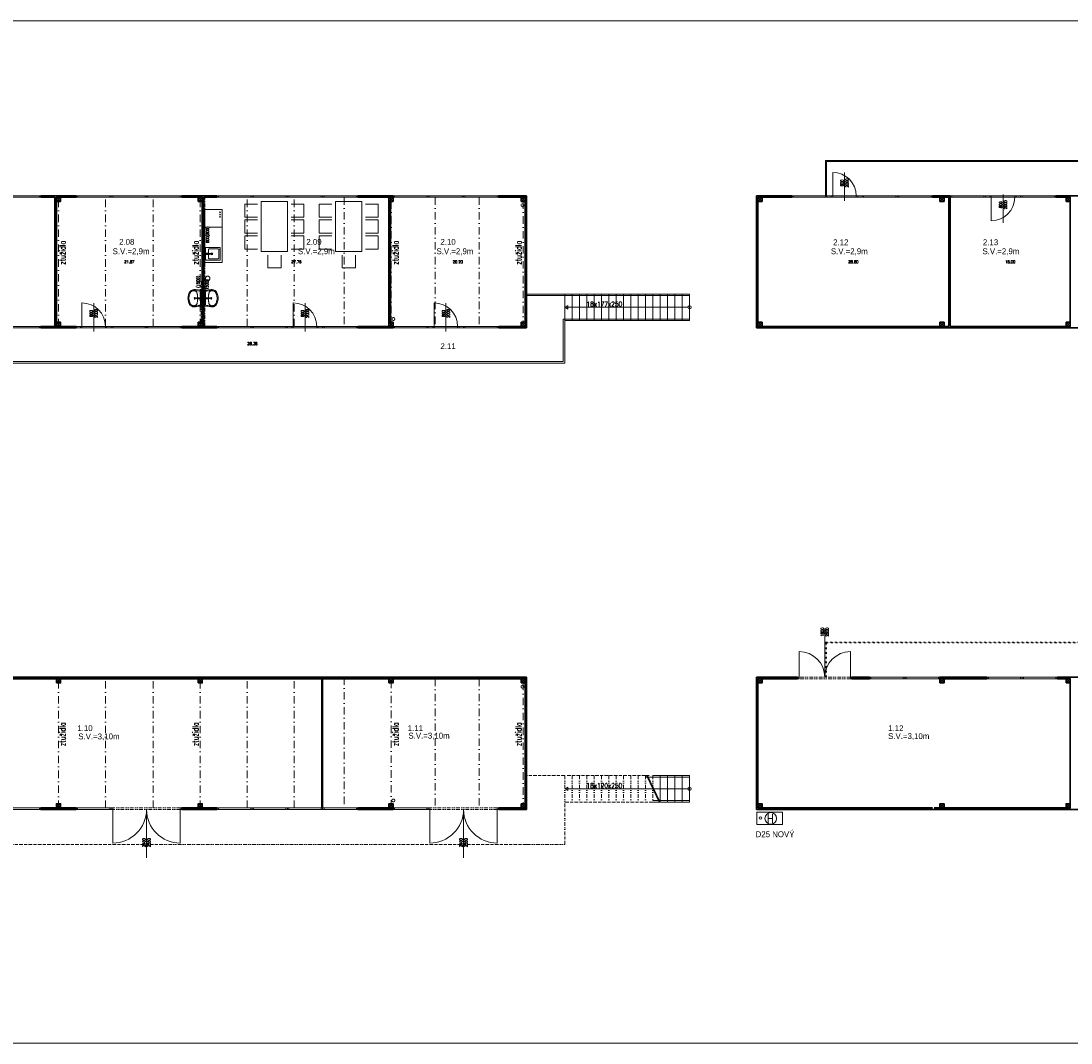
# Model space of a CAD drawing. Header units: millimetres. Extents: x -485339 to 350584, y -2181201 to -313328.
# Tile 72 of 115: x 22689 to 58460, y -1104899 to -1070068. Entities that reach past the tile are written whole.
import ezdxf
from ezdxf.enums import TextEntityAlignment as Align

# ---------------------------------------------------------------- set-up
doc = ezdxf.new("R2010")
doc.units = ezdxf.units.MM
doc.header["$LTSCALE"] = 10
for name, pattern in [('DASHDOT', [25.4, 12.7, -6.35, 0, -6.35]), ('DASHED', [19.05, 12.7, -6.35]), ('DĚLICÍ2', [15.875, 6.35, -3.175, 0, -3.175, 0, -3.175])]:
    doc.linetypes.add(name, pattern=pattern)
for name, color, linetype, lineweight in [('1VZT', 150, 'DASHED', 18), ('A_vybavení', 252, 'Continuous', 18), ('N_ker.dlažba', 10, 'DASHDOT', 35), ('N_popis', 10, 'Continuous', 18), ('N_zařiz_předměty', 10, 'Continuous', 18), ('PBŘ', 160, 'Continuous', 18), ('St__otvory_dveře', 40, 'Continuous', 18), ('St_otvory_okna', 40, 'Continuous', 18), ('St_plocha_místnosti', 250, 'Continuous', 18), ('St_popis', 250, 'Continuous', 18), ('St_popis_otvory', 40, 'Continuous', 18), ('St_sloupy_opláštění_půdorys', 25, 'Continuous', 35), ('St_zařizovací předměty', 252, 'Continuous', 18), ('St_čáry_nad', 250, 'DĚLICÍ2', 18), ('St_čáry_obrys', 5, 'Continuous', 35), ('St_čáry_osy', 250, 'DASHDOT', 18), ('St_čáry_plné', 250, 'Continuous', 18), ('ZTI_ST_kanalda', 234, 'Continuous', 18)]:
    doc.layers.add(name, color=color, linetype=linetype, lineweight=lineweight)
doc.layers.add('St_plocha_místn', color=140, linetype='Continuous', lineweight=18, plot=False)
doc.styles.add('Andy', font='txt')
doc.styles.add('ROMANS', font='romans.shx', dxfattribs={"width": 0.8})
doc.styles.get("Standard").update_dxf_attribs({"font": 'simplex.shx', "width": 0.8})

# ---------------------------------------------------------------- blocks, each defined once
blk = doc.blocks.new('G$C325A9F68')
at = {"layer": 'St_otvory_okna', "ltscale": 2}
for points in [[(0, 0), (1200, 0), (1200, 50), (0, 50)], [(0, 0), (50, 0), (50, 50), (0, 50)], [(1200, 0), (1150, 0), (1150, 50), (1200, 50)]]:
    blk.add_lwpolyline(points, close=True, dxfattribs=at)
blk = doc.blocks.new('G$C19647512')
at = {"layer": 'St__otvory_dveře', "ltscale": 2}
for points in [[(0, -50), (50, -50), (50, 0), (0, 0)], [(2350, -50), (2400, -50), (2400, 0), (2350, 0)]]:
    blk.add_lwpolyline(points, close=True, dxfattribs=at)
at = {"layer": 'St__otvory_dveře', "linetype": 'DĚLICÍ2', "ltscale": 2}
for points in [[(2350, 0), (50, 0)], [(2350, -50), (50, -50)]]:
    blk.add_lwpolyline(points, dxfattribs=at)
at = {"layer": 'St__otvory_dveře', "ltscale": 2}
for points in [[(50, -50), (50, -1200)], [(2350, -50), (2350, -1200)]]:
    blk.add_lwpolyline(points, dxfattribs=at)
for centre, start, end in [((50, -50), 270, 0), ((2350, -50), 180, 270)]:
    blk.add_arc(centre, 1150, start, end, dxfattribs=at)
blk = doc.blocks.new('G$C51AC4435')
at = {"layer": 'St__otvory_dveře', "ltscale": 2}
for points in [[(0, 0), (50, 0), (50, -150), (0, -150)], [(0, -150), (50, -150), (50, -200), (0, -200)], [(0, -1050), (50, -1050), (50, -1000), (0, -1000)], [(0, -1200), (50, -1200), (50, -1050), (0, -1050)]]:
    blk.add_lwpolyline(points, close=True, dxfattribs=at)
at = {"layer": 'St__otvory_dveře', "linetype": 'DĚLICÍ2'}
for points in [[(0, -1000), (0, -200)], [(50, -1000), (50, -200)]]:
    blk.add_lwpolyline(points, dxfattribs=at)
at = {"layer": 'St__otvory_dveře', "ltscale": 2}
blk.add_lwpolyline([(50, -1000), (850, -1000)], dxfattribs=at)
blk.add_arc((50, -1000), 800, 0, 90, dxfattribs=at)
blk = doc.blocks.new('G$C2F820337')
at = {"layer": 'St_sloupy_opláštění_půdorys', "ltscale": 2}
blk.add_lwpolyline([(-70, -70), (70, -70), (70, 70), (-70, 70)], close=True, dxfattribs=at)
for points in [[(-70, 70), (70, -70)], [(70, 70), (-70, -70)]]:
    blk.add_lwpolyline(points, dxfattribs=at)
blk = doc.blocks.new('19252405')
at = {"color": 0}
for p, q in [((-456, 47), (-460, 0)), ((-438, 129), (-456, 47)), ((-415, 192), (-438, 129)), ((-424, 21), (-425, -2)), ((-424, -21), (-425, 2)), ((-422, 43), (-424, 21)), ((-418, 63), (-422, 43)), ((-414, 83), (-418, 63)), ((-402, 216), (-415, 192)), ((-410, 102), (-414, 83)), ((-405, 119), (-410, 102)), ((-399, 136), (-405, 119)), ((-388, 235), (-402, 216)), ((-394, 151), (-399, 136)), ((-389, 164), (-394, 151)), ((-383, 177), (-389, 164)), ((-354, 264), (-388, 235)), ((-378, 188), (-383, 177)), ((-372, 197), (-378, 188)), ((-367, 205), (-372, 197)), ((-361, 212), (-367, 205)), ((-355, 219), (-361, 212)), ((-349, 224), (-355, 219)), ((-297, 289), (-354, 264)), ((-343, 229), (-349, 224)), ((-336, 234), (-343, 229)), ((-328, 239), (-336, 234)), ((-320, 243), (-328, 239)), ((-311, 247), (-320, 243)), ((-303, 250), (-311, 247)), ((-295, 253), (-303, 250)), ((-297, 251), (-303, 250)), ((-256, 298), (-297, 289)), ((-289, 252), (-297, 251)), ((-287, 256), (-295, 253)), ((-281, 252), (-289, 252)), ((-280, 258), (-287, 256)), ((-273, 253), (-281, 252)), ((-274, 259), (-280, 258)), ((-268, 261), (-274, 259)), ((-264, 253), (-273, 253)), ((-263, 262), (-268, 261)), ((-257, 253), (-264, 253)), ((-257, 262), (-263, 262)), ((-252, 263), (-257, 262)), ((-250, 253), (-257, 253)), ((-206, 298), (-256, 298)), ((-247, 264), (-252, 263)), ((-243, 253), (-250, 253)), ((-242, 264), (-247, 264)), ((-237, 253), (-243, 253)), ((-236, 264), (-242, 264)), ((-231, 252), (-237, 253)), ((-229, 264), (-236, 264)), ((-226, 251), (-231, 252)), ((-220, 264), (-229, 264)), ((-220, 249), (-226, 251)), ((-208, 263), (-220, 264)), ((-213, 247), (-220, 249)), ((-207, 245), (-213, 247)), ((-194, 262), (-208, 263)), ((-200, 242), (-207, 245)), ((0, 270), (-206, 298)), ((-193, 238), (-200, 242)), ((-176, 260), (-194, 262)), ((-186, 234), (-193, 238)), ((-180, 230), (-186, 234)), ((-174, 225), (-180, 230)), ((-150, 257), (-176, 260)), ((-168, 219), (-174, 225)), ((-163, 212), (-168, 219)), ((-167, 8), (-168, 7)), ((-168, 7), (-168, 5)), ((-168, 5), (-168, 2)), ((-168, 2), (-168, 0)), ((-166, 11), (-167, 10)), ((-167, 10), (-167, 10)), ((-167, 10), (-167, 9)), ((-167, 9), (-167, 8)), ((-165, 12), (-166, 11)), ((-166, 11), (-166, 11)), ((-166, 11), (-166, 11)), ((-164, 12), (-165, 12)), ((-165, 12), (-165, 12)), ((-165, 12), (-165, 12)), ((-163, 13), (-164, 12)), ((-164, 12), (-164, 12)), ((-158, 205), (-163, 212)), ((-162, 13), (-163, 13)), ((-163, 13), (-163, 13)), ((-161, 13), (-162, 13)), ((-160, 13), (-161, 13)), ((-159, 13), (-160, 13)), ((-157, 13), (-159, 13)), ((-154, 197), (-158, 205)), ((-156, 13), (-157, 13)), ((-153, 13), (-156, 13)), ((-150, 188), (-154, 197)), ((-151, 13), (-153, 13)), ((-148, 13), (-151, 13)), ((-114, 252), (-150, 257)), ((-147, 178), (-150, 188)), ((-145, 14), (-148, 13)), ((-144, 167), (-147, 178)), ((-142, 14), (-145, 14)), ((-141, 155), (-144, 167)), ((-138, 14), (-142, 14)), ((-140, 141), (-141, 155)), ((-138, 127), (-140, 141)), ((-137, 112), (-138, 127)), ((-135, 14), (-138, 14)), ((-136, 95), (-137, 112)), ((-135, 78), (-136, 95)), ((-134, 59), (-135, 78)), ((-131, 14), (-135, 14)), ((-134, 40), (-134, 59)), ((-134, 20), (-134, 40)), ((-134, 14), (-134, 20)), ((-127, 14), (-131, 14)), ((-124, 14), (-127, 14)), ((-125, 9), (-126, 0)), ((-123, 17), (-125, 13)), ((-125, 13), (-125, 9)), ((-122, 18), (-123, 17)), ((-120, 19), (-122, 18)), ((-114, 18), (-120, 19)), ((-67, 245), (-114, 252)), ((-100, 15), (-114, 18)), ((-102, 16), (-104, 16)), ((-99, 16), (-102, 16)), ((-90, 12), (-100, 15)), ((-97, 16), (-99, 16)), ((-95, 16), (-97, 16)), ((-93, 16), (-95, 16)), ((-91, 16), (-93, 16)), ((-90, 17), (-91, 16)), ((-88, 17), (-90, 17)), ((-85, 12), (-90, 12)), ((-86, 17), (-88, 17)), ((-85, 17), (-86, 17)), ((-83, 17), (-85, 17)), ((-81, 12), (-85, 12)), ((-82, 17), (-83, 17)), ((-81, 17), (-82, 17)), ((-79, 17), (-81, 17)), ((-76, 13), (-81, 12)), ((-78, 17), (-79, 17)), ((-77, 17), (-78, 17)), ((-76, 18), (-77, 17)), ((-75, 18), (-76, 18)), ((-71, 14), (-76, 13)), ((-74, 18), (-75, 18)), ((-72, 18), (-74, 18)), ((-71, 18), (-72, 18)), ((-70, 18), (-71, 18)), ((-64, 15), (-71, 14)), ((-69, 18), (-70, 18)), ((-68, 18), (-69, 18)), ((-66, 18), (-68, 18)), ((-34, 240), (-67, 245)), ((-64, 18), (-66, 18)), ((-62, 18), (-64, 18)), ((-55, 17), (-55, 17)), ((-50, 13), (-50, 13)), ((-46, 7), (-46, 7)), ((-30, 235), (-30, -235)), ((0, 270), (0, -270)), ((-456, -47), (-460, 0)), ((-438, -130), (-456, -47)), ((-415, -192), (-438, -130)), ((-421, -43), (-424, -21)), ((-418, -63), (-421, -43)), ((-414, -83), (-418, -63)), ((-402, -216), (-415, -192)), ((-409, -102), (-414, -83)), ((-404, -120), (-409, -102)), ((-399, -136), (-404, -120)), ((-388, -235), (-402, -216)), ((-394, -151), (-399, -136)), ((-389, -165), (-394, -151)), ((-383, -177), (-389, -165)), ((-354, -264), (-388, -235)), ((-378, -188), (-383, -177)), ((-372, -197), (-378, -188)), ((-367, -205), (-372, -197)), ((-361, -212), (-367, -205)), ((-355, -219), (-361, -212)), ((-349, -224), (-355, -219)), ((-297, -289), (-354, -264)), ((-343, -229), (-349, -224)), ((-336, -234), (-343, -229)), ((-328, -239), (-336, -234)), ((-320, -243), (-328, -239)), ((-311, -247), (-320, -243)), ((-303, -250), (-311, -247)), ((-296, -251), (-303, -250)), ((-295, -253), (-303, -250)), ((-256, -298), (-297, -289)), ((-289, -252), (-296, -251)), ((-287, -256), (-295, -253)), ((-281, -253), (-289, -252)), ((-280, -258), (-287, -256)), ((-272, -253), (-281, -253)), ((-273, -260), (-280, -258)), ((-268, -261), (-273, -260)), ((-264, -253), (-272, -253)), ((-262, -262), (-268, -261)), ((-256, -254), (-264, -253)), ((-257, -263), (-262, -262)), ((-252, -263), (-257, -263)), ((-249, -254), (-256, -254)), ((-206, -298), (-256, -298)), ((-247, -264), (-252, -263)), ((-243, -253), (-249, -254)), ((-242, -264), (-247, -264)), ((-237, -253), (-243, -253)), ((-236, -264), (-242, -264)), ((-231, -252), (-237, -253)), ((-229, -264), (-236, -264)), ((-226, -251), (-231, -252)), ((-219, -264), (-229, -264)), ((-220, -249), (-226, -251)), ((-213, -247), (-220, -249)), ((-208, -263), (-219, -264)), ((-207, -245), (-213, -247)), ((-194, -262), (-208, -263)), ((-200, -242), (-207, -245)), ((0, -270), (-206, -298)), ((-193, -238), (-200, -242)), ((-176, -260), (-194, -262)), ((-186, -234), (-193, -238)), ((-180, -230), (-186, -234)), ((-174, -225), (-180, -230)), ((-150, -257), (-176, -260)), ((-168, -219), (-174, -225)), ((-168, -2), (-168, 0)), ((-168, -5), (-168, -2)), ((-168, -7), (-168, -5)), ((-167, -8), (-168, -7)), ((-163, -212), (-168, -219)), ((-167, -9), (-167, -8)), ((-167, -10), (-167, -9)), ((-166, -11), (-167, -10)), ((-167, -10), (-167, -10)), ((-165, -12), (-166, -11)), ((-166, -11), (-166, -11)), ((-166, -11), (-166, -11)), ((-164, -12), (-165, -12)), ((-165, -12), (-165, -12)), ((-165, -12), (-165, -12)), ((-164, -13), (-164, -12)), ((-163, -13), (-164, -13)), ((-162, -13), (-163, -13)), ((-163, -13), (-163, -13)), ((-158, -205), (-163, -212)), ((-161, -13), (-162, -13)), ((-160, -13), (-161, -13)), ((-159, -13), (-160, -13)), ((-157, -13), (-159, -13)), ((-154, -197), (-158, -205)), ((-156, -13), (-157, -13)), ((-153, -13), (-156, -13)), ((-150, -188), (-154, -197)), ((-151, -13), (-153, -13)), ((-148, -14), (-151, -13)), ((-147, -178), (-150, -188)), ((-114, -252), (-150, -257)), ((-145, -14), (-148, -14)), ((-144, -167), (-147, -178)), ((-142, -14), (-145, -14)), ((-141, -155), (-144, -167)), ((-138, -14), (-142, -14)), ((-139, -141), (-141, -155)), ((-138, -127), (-139, -141)), ((-135, -14), (-138, -14)), ((-137, -112), (-138, -127)), ((-135, -95), (-137, -112)), ((-131, -14), (-135, -14)), ((-134, -60), (-135, -78)), ((-135, -78), (-135, -95)), ((-133, -14), (-134, -21)), ((-134, -21), (-134, -40)), ((-134, -40), (-134, -60)), ((-127, -14), (-131, -14)), ((-124, -14), (-127, -14)), ((-125, -9), (-126, 0)), ((-125, -13), (-125, -9)), ((-123, -17), (-125, -13)), ((-122, -18), (-123, -17)), ((-120, -19), (-122, -18)), ((-114, -18), (-120, -19)), ((-100, -15), (-114, -18)), ((-67, -245), (-114, -252)), ((-102, -16), (-104, -16)), ((-99, -16), (-102, -16)), ((-90, -12), (-100, -15)), ((-97, -16), (-99, -16)), ((-95, -16), (-97, -16)), ((-93, -16), (-95, -16)), ((-91, -17), (-93, -16)), ((-90, -17), (-91, -17)), ((-85, -12), (-90, -12)), ((-88, -17), (-90, -17)), ((-86, -17), (-88, -17)), ((-85, -17), (-86, -17)), ((-81, -12), (-85, -12)), ((-83, -17), (-85, -17)), ((-82, -17), (-83, -17)), ((-81, -17), (-82, -17)), ((-76, -13), (-81, -12)), ((-79, -17), (-81, -17)), ((-78, -17), (-79, -17)), ((-77, -18), (-78, -17)), ((-76, -18), (-77, -18)), ((-71, -14), (-76, -13)), ((-75, -18), (-76, -18)), ((-74, -18), (-75, -18)), ((-72, -18), (-74, -18)), ((-71, -18), (-72, -18)), ((-64, -15), (-71, -14)), ((-70, -18), (-71, -18)), ((-69, -18), (-70, -18)), ((-68, -18), (-69, -18)), ((-66, -18), (-68, -18)), ((-34, -240), (-67, -245)), ((-64, -18), (-66, -18)), ((-62, -18), (-64, -18)), ((-55, -17), (-55, -17)), ((-50, -13), (-50, -13)), ((-46, -7), (-46, -7)), ((-45, 0), (-45, 0))]:
    blk.add_line(p, q, dxfattribs=at)
for centre, major_axis, start_param, end_param in [((-220, 0), (19.1, 19.1), 0.785398, 7.068583), ((-63, 0), (-9.75, 9.75), -0.785398, 5.497787), ((-63, 0), (10.6, 10.6), 3.881371, 7.115283), ((-62, 3), (-10.9, 10.9), -1.209553, -0.785152), ((-62, 1), (11.9, 11.9), 6.239989, 6.644428), ((-63, 1), (-12.9, 12.9), 4.290124, 4.669192), ((-65, 0), (-14, 14), 3.927237, 4.290124), ((-35, 235), (3.54, 3.54), 5.498034, 6.914051), ((-62, -3), (-10.9, 10.9), 2.356441, 2.780842), ((-62, -1), (11.9, 11.9), 4.351639, 4.756078), ((-63, -1), (-12.9, 12.9), 3.185282, 3.564351), ((-65, 0), (-14, 14), 3.564351, 3.927237), ((-35, -235), (-3.54, 3.54), 2.51122, 3.927237)]:
    blk.add_ellipse(centre, major_axis=major_axis, ratio=1, start_param=start_param, end_param=end_param, dxfattribs=at)
blk = doc.blocks.new('G$C73FA397A')
at = {"layer": 'St__otvory_dveře', "ltscale": 2}
for points in [[(0, -50), (50, -50), (50, 0), (0, 0)], [(1800, -50), (1850, -50), (1850, 0), (1800, 0)]]:
    blk.add_lwpolyline(points, close=True, dxfattribs=at)
at = {"layer": 'St__otvory_dveře', "linetype": 'DĚLICÍ2', "ltscale": 2}
for points in [[(1800, 0), (50, 0)], [(1800, -50), (50, -50)]]:
    blk.add_lwpolyline(points, dxfattribs=at)
at = {"layer": 'St__otvory_dveře', "ltscale": 2}
for points in [[(50, -50), (50, -925)], [(1800, -50), (1800, -925)]]:
    blk.add_lwpolyline(points, dxfattribs=at)
for centre, start, end in [((50, -50), 270, 0), ((1800, -50), 180, 270)]:
    blk.add_arc(centre, 875, start, end, dxfattribs=at)
blk = doc.blocks.new('G$CE2E125C4')
at = {"layer": 'St_zařizovací předměty', "color": 0, "ltscale": 0.5}
for p, q in [((1800, 0), (0, 0)), ((1289, -52), (1289, -512)), ((1704, -32), (1309, -32)), ((1339, -152), (1339, -462)), ((1654, -132), (1359, -132)), ((1529, -48), (1489, -48)), ((1489, -48), (1489, -113)), ((1489, -113), (1500, -113)), ((1500, -114), (1489, -114)), ((1489, -114), (1489, -149)), ((1489, -149), (1500, -149)), ((1500, -62), (1500, -260)), ((1500, -113), (1500, -62)), ((1500, -149), (1500, -114)), ((1518, -260), (1518, -62)), ((1518, -62), (1518, -113)), ((1518, -113), (1529, -113)), ((1529, -114), (1518, -114)), ((1518, -114), (1518, -149)), ((1518, -149), (1529, -149)), ((1529, -113), (1529, -48)), ((1529, -149), (1529, -114)), ((1674, -462), (1674, -152)), ((1724, -512), (1724, -52)), ((1800, -600), (0, -600)), ((88, -522), (69, -519)), ((88, -522), (75, -537)), ((88, -522), (81, -504)), ((88, -522), (100, -508)), ((88, -522), (107, -526)), ((88, -522), (94, -541)), ((168, -522), (149, -519)), ((168, -522), (155, -537)), ((168, -522), (161, -504)), ((168, -522), (180, -508)), ((168, -522), (174, -541)), ((168, -522), (187, -526)), ((248, -522), (229, -519)), ((248, -522), (235, -537)), ((248, -522), (241, -504)), ((248, -522), (260, -508)), ((248, -522), (267, -526)), ((248, -522), (254, -541)), ((1309, -532), (1704, -532)), ((1359, -482), (1654, -482))]:
    blk.add_line(p, q, dxfattribs=at)
for points in [[(0, 0), (0, -600)], [(600, 0), (600, -600)], [(1800, 0), (1800, -600)]]:
    blk.add_lwpolyline(points, dxfattribs=at)
blk.add_circle((1509, -242), 30, dxfattribs=at)
for centre, radius, start, end in [((1309, -52), 20, 90, 180), ((1359, -152), 20, 90, 180), ((1509, -62), 9, 0, 180), ((1509, -62), 9, 0, 180), ((1509, -260), 9, 180.1472, 0.1472), ((1654, -152), 20, 0, 90), ((1704, -52), 20, 0, 90), ((1309, -512), 20, 180, 270), ((1359, -462), 20, 180, 270), ((1654, -462), 20, 270, 0), ((1704, -512), 20, 270, 0)]:
    blk.add_arc(centre, radius, start, end, dxfattribs=at)
blk.add_point((1359, -482), dxfattribs=at)
blk = doc.blocks.new('G$C21F0187E')
at = {"layer": 'A_vybavení', "linetype": 'Continuous'}
for p, q in [((-450, 0), (450, 0)), ((-450, -1700), (-450, 0)), ((450, 0), (450, -1700)), ((-1003, -83), (-1003, -533)), ((-1003, -83), (-572, -83)), ((1003, -83), (572, -83)), ((1003, -83), (1003, -533)), ((-571, -533), (-1003, -533)), ((-1003, -625), (-1003, -1075)), ((-1003, -625), (-571, -625)), ((571, -533), (1003, -533)), ((1003, -625), (571, -625)), ((1003, -625), (1003, -1075)), ((-570, -1075), (-1003, -1075)), ((-571, -1167), (-1003, -1167)), ((-1003, -1617), (-1003, -1167)), ((570, -1075), (1003, -1075)), ((571, -1167), (1003, -1167)), ((1003, -1617), (1003, -1167)), ((-1003, -1617), (-572, -1617)), ((450, -1700), (-450, -1700)), ((1003, -1617), (572, -1617)), ((-224, -2253), (-224, -1822)), ((226, -1821), (226, -2253)), ((-224, -2253), (226, -2253))]:
    blk.add_line(p, q, dxfattribs=at)
blk = doc.blocks.new('G$CB525666B')
at = {"layer": '1VZT', "ltscale": 0.1}
for points in [[(-15879, -80), (-15929, -80), (-15879, 80), (-15929, 80)], [(-10859, -80), (-10909, -80), (-10859, 80), (-10909, 80)], [(-4499, -80), (-4549, -80), (-4499, 80), (-4549, 80)], [(-20909, -2419), (-20959, -2419), (-20909, -2259), (-20959, -2259)], [(-20909, -2809), (-20959, -2809), (-20909, -2649), (-20959, -2649)], [(-15879, -3949), (-15929, -3949), (-15879, -3789), (-15929, -3789)], [(-10859, -3949), (-10909, -3949), (-10859, -3789), (-10909, -3789)], [(-4499, -3949), (-4549, -3949), (-4499, -3789), (-4549, -3789)]]:
    blk.add_lwpolyline(points, close=True, dxfattribs=at)
for centre in [(0, 0), (-4400, -3878)]:
    blk.add_circle(centre, 50, dxfattribs=at)

msp = doc.modelspace()

# ---------------------------------------------------------------- linework, layer by layer
at = {"layer": '1VZT', "ltscale": 0.1}
for centre in [(39774.1, -1092756.5), (35374.2, -1096634.3)]:
    msp.add_circle(centre, 50, dxfattribs=at)
at = {"layer": 'N_ker.dlažba'}
for points in [[(28940.3, -1080475.7), (28940.3, -1076075.7)], [(28840.3, -1080335.7), (28840.3, -1078835.7)]]:
    msp.add_lwpolyline(points, dxfattribs=at)
at = {"layer": 'PBŘ', "lineweight": 18}
msp.add_lwpolyline([(10105.4, -1070067.5), (110563.9, -1070067.5), (110563.9, -1104899), (10105.4, -1104899)], close=True, dxfattribs=at)
at = {"layer": 'PBŘ', "ltscale": 40}
msp.add_lwpolyline([(47759.9, -1097036.5), (48632.9, -1097036.5), (48632.9, -1097456.1), (47759.9, -1097456.1)], close=True, dxfattribs=at)
msp.add_circle((48233, -1097245), 198.6, dxfattribs=at)
at = {"layer": 'PBŘ', "extrusion": (0, 0, -1)}
msp.add_circle((-47880.2, -1097231.1), 43.2, dxfattribs=at)
at = {"layer": 'St_otvory_okna', "ltscale": 2}
msp.add_lwpolyline([(24565.3, -1096935.4), (24565.3, -1096935.4), (24565.3, -1096885.4), (24565.3, -1096885.4)], close=True, dxfattribs=at)
msp.add_lwpolyline([(24565.3, -1096935.4), (24565.3, -1096935.4), (24565.3, -1096885.4), (24565.3, -1096885.4)], close=True, dxfattribs=at)
at = {"layer": 'St_plocha_místn'}
for points in [[(50095.3, -1074825.7), (70345.3, -1074825.7), (70345.3, -1076225.7), (69445.3, -1076225.7), (69445.3, -1076025.7), (50095.3, -1076025.7)], [(18865.3, -1080475.7), (23845.3, -1080475.7), (23845.3, -1076075.7), (18865.3, -1076075.7)], [(23895.3, -1076075.7), (28865.3, -1076075.7), (28865.3, -1080475.7), (23895.3, -1080475.7)], [(28915.3, -1080475.7), (35225.3, -1080475.7), (35225.3, -1076075.7), (28915.3, -1076075.7)], [(39865.3, -1080475.7), (35275.3, -1080475.7), (35275.3, -1076075.7), (39865.3, -1076075.7)], [(47795.3, -1080475.7), (54295.3, -1080475.7), (54295.3, -1076075.7), (47795.3, -1076075.7)], [(54345.3, -1076075.7), (58435.3, -1076075.7), (58435.3, -1080475.7), (54345.3, -1080475.7)], [(39915.3, -1079375.7), (41215.3, -1079375.7), (41215.3, -1081725.7), (18815.3, -1081725.7), (18815.3, -1080525.7), (39915.3, -1080525.7)]]:
    msp.add_lwpolyline(points, close=True, dxfattribs=at)
at = {"layer": 'St_popis_otvory'}
for points in [[(50745.3, -1076198.6), (50745.3, -1075232.4)], [(56145.3, -1076941.5), (56145.3, -1075975.3)], [(25165.3, -1080648.6), (25165.3, -1079682.4)], [(32365.3, -1080648.6), (32365.3, -1079682.4)], [(37165.3, -1080648.6), (37165.3, -1079682.4)], [(50070.3, -1090787.9), (50070.3, -1092435.4)], [(26965.3, -1096935.4), (26965.3, -1098582.9)], [(37765.3, -1096935.4), (37765.3, -1098582.9)]]:
    msp.add_lwpolyline(points, dxfattribs=at)
at = {"layer": 'St_čáry_nad'}
for points in [[(50096.3, -1092435.4), (50096.3, -1091235.4), (69445.3, -1091235.4), (70345.3, -1091235.4), (70345.3, -1095635.4)], [(50126.3, -1092435.4), (50126.3, -1091265.4), (69445.3, -1091265.4), (70315.3, -1091265.4), (70315.3, -1095665.4)]]:
    msp.add_lwpolyline(points, dxfattribs=at)
at = {"layer": 'St_čáry_nad', "color": 0, "ltscale": 2}
for points in [[(18815.3, -1096935.4), (18815.3, -1098135.4), (39915.3, -1098135.4), (41215.3, -1098135.4), (41215.3, -1095785.4), (39915.3, -1095785.4)], [(43965.3, -1095785.4), (41215.3, -1095785.4)], [(41465.3, -1095785.4), (41465.3, -1096685.4)], [(41715.3, -1095785.4), (41715.3, -1096685.4)], [(41965.3, -1095785.4), (41965.3, -1096685.4)], [(42215.3, -1095785.4), (42215.3, -1096685.4)], [(42465.3, -1095785.4), (42465.3, -1096685.4)], [(42715.3, -1095785.4), (42715.3, -1096685.4)], [(42965.3, -1095785.4), (42965.3, -1096685.4)], [(43215.3, -1095785.4), (43215.3, -1096685.4)], [(43465.3, -1095785.4), (43465.3, -1096685.4)], [(43715.3, -1095785.4), (43715.3, -1096685.4)], [(43965.3, -1095785.4), (43965.3, -1096685.4)], [(43965.3, -1095785.4), (44215.3, -1095785.4), (44215.3, -1096685.4)], [(44215.3, -1096685.4), (41215.3, -1096685.4)]]:
    msp.add_lwpolyline(points, dxfattribs=at)
at = {"layer": 'St_čáry_obrys', "ltscale": 2}
for points in [[(23365.3, -1076025.7), (24565.3, -1076025.7)], [(23365.3, -1076025.7), (23365.3, -1076075.7)], [(23365.3, -1076075.7), (23845.3, -1076075.7)], [(23845.3, -1080475.7), (23845.3, -1076075.7)], [(23895.3, -1076075.7), (24565.3, -1076075.7)], [(23895.3, -1080335.7), (23895.3, -1076215.7)], [(28165.3, -1076025.7), (29365.3, -1076025.7)], [(28165.3, -1076025.7), (28165.3, -1076075.7)], [(28165.3, -1076075.7), (28865.3, -1076075.7)], [(28865.3, -1076215.7), (28865.3, -1080335.7)], [(28915.3, -1076075.7), (28915.3, -1080475.7)], [(28915.3, -1076075.7), (29365.3, -1076075.7)], [(29365.3, -1076025.7), (29365.3, -1076075.7)], [(34165.3, -1076025.7), (35365.3, -1076025.7)], [(34165.3, -1076025.7), (34165.3, -1076075.7)], [(34165.3, -1076075.7), (35365.3, -1076075.7)], [(35225.3, -1076215.7), (35225.3, -1080335.7)], [(35275.3, -1076215.7), (35275.3, -1080335.7)], [(35365.3, -1076025.7), (35365.3, -1076075.7)], [(39865.3, -1076075.7), (38965.3, -1076075.7), (38965.3, -1076025.7), (39915.3, -1076025.7)], [(39865.3, -1076075.7), (39865.3, -1080475.7)], [(39915.3, -1076025.7), (39915.3, -1080525.7)], [(47745.3, -1076025.7), (47745.3, -1080525.7)], [(23365.3, -1080475.7), (23365.3, -1080525.7)], [(23365.3, -1080475.7), (24565.3, -1080475.7)], [(23365.3, -1080525.7), (24565.3, -1080525.7)], [(24565.3, -1080525.7), (24565.3, -1080475.7)], [(28165.3, -1080475.7), (29365.3, -1080475.7)], [(28165.3, -1080475.7), (28165.3, -1080525.7)], [(28165.3, -1080525.7), (29365.3, -1080525.7)], [(29365.3, -1080475.7), (29365.3, -1080525.7)], [(34165.3, -1080475.7), (35365.3, -1080475.7)], [(34165.3, -1080475.7), (34165.3, -1080525.7)], [(34165.3, -1080525.7), (35365.3, -1080525.7)], [(35365.3, -1080475.7), (35365.3, -1080525.7)], [(38965.3, -1080475.7), (39865.3, -1080475.7)], [(38965.3, -1080475.7), (38965.3, -1080525.7)], [(38965.3, -1080525.7), (39915.3, -1080525.7)], [(18815.3, -1092435.4), (39915.3, -1092435.4)], [(39915.3, -1092435.4), (39915.3, -1096935.4)], [(18865.3, -1092485.4), (39865.3, -1092485.4)], [(32940.3, -1096885.4), (32940.3, -1092485.4)], [(32965.3, -1096885.4), (32965.3, -1092485.4)], [(39865.3, -1092485.4), (39865.3, -1096885.4)], [(23365.3, -1096885.4), (24565.3, -1096885.4)], [(23365.3, -1096885.4), (23365.3, -1096935.4)], [(23365.3, -1096935.4), (24565.3, -1096935.4)], [(24565.3, -1096885.4), (24565.3, -1096935.4)], [(28165.3, -1096885.4), (29365.3, -1096885.4)], [(28165.3, -1096885.4), (28165.3, -1096935.4)], [(28165.3, -1096935.4), (29365.3, -1096935.4)], [(29365.3, -1096885.4), (29365.3, -1096935.4)], [(34165.3, -1096885.4), (35365.3, -1096885.4)], [(34165.3, -1096885.4), (34165.3, -1096935.4)], [(34165.3, -1096935.4), (35365.3, -1096935.4)], [(35365.3, -1096885.4), (35365.3, -1096935.4)], [(38965.3, -1096885.4), (39865.3, -1096885.4)], [(38965.3, -1096885.4), (38965.3, -1096935.4)], [(38965.3, -1096935.4), (39915.3, -1096935.4)]]:
    msp.add_lwpolyline(points, dxfattribs=at)
at = {"layer": 'St_čáry_obrys'}
for points in [[(24565.3, -1076025.7), (24565.3, -1076075.7)], [(47745.3, -1080525.7), (47745.3, -1076025.7)], [(47745.3, -1076025.7), (47924.2, -1076025.7), (48945.3, -1076025.7)], [(47795.3, -1080475.7), (47795.3, -1076075.7)], [(47795.3, -1076075.7), (47924.2, -1076075.7), (48945.3, -1076075.7)], [(48945.3, -1076075.7), (48945.3, -1076025.7)], [(53745.3, -1076075.7), (53745.3, -1076025.7)], [(54345.3, -1076025.7), (53745.3, -1076025.7)], [(53745.3, -1076075.7), (54295.3, -1076075.7)], [(54295.3, -1076075.7), (54295.3, -1080475.7)], [(54345.3, -1076075.7), (54345.3, -1076025.7)], [(54345.3, -1076075.7), (54345.3, -1080475.7)], [(57945.3, -1076075.7), (57945.3, -1076025.7)], [(59145.3, -1076025.7), (57945.3, -1076025.7)], [(57945.3, -1076075.7), (58435.3, -1076075.7)], [(58435.3, -1076075.7), (58435.3, -1080475.7)], [(47745.3, -1080525.7), (69445.3, -1080525.7)], [(47795.3, -1080475.7), (54295.3, -1080475.7)], [(54345.3, -1080475.7), (58435.3, -1080475.7)], [(47745.3, -1096935.4), (47745.3, -1092435.4)], [(47745.3, -1092435.4), (47924.2, -1092435.4), (49145.3, -1092435.4)], [(49145.3, -1092485.4), (49145.3, -1092435.4)], [(50995.3, -1092485.4), (50995.3, -1092435.4)], [(51595.3, -1092435.4), (50995.3, -1092435.4)], [(51595.3, -1092485.4), (51595.3, -1092435.4)], [(53995.3, -1092485.4), (53995.3, -1092435.4)], [(53995.3, -1092435.4), (55595.3, -1092435.4)], [(55595.3, -1092485.4), (55595.3, -1092435.4)], [(57995.3, -1092485.4), (57995.3, -1092435.4)], [(57995.3, -1092435.4), (59195.3, -1092435.4)], [(47795.3, -1096885.4), (47795.3, -1092485.4)], [(47795.3, -1092485.4), (47924.2, -1092485.4), (49145.3, -1092485.4)], [(50995.3, -1092485.4), (51595.3, -1092485.4)], [(55595.3, -1092485.4), (53995.3, -1092485.4)], [(57995.3, -1092485.4), (58435.3, -1092485.4)], [(58435.3, -1092485.4), (58435.3, -1096885.4)], [(47745.3, -1096935.4), (69445.3, -1096935.4)], [(47795.3, -1096885.4), (53745.3, -1096885.4)], [(53795.3, -1096885.4), (58435.3, -1096885.4)]]:
    msp.add_lwpolyline(points, dxfattribs=at)
at = {"layer": 'St_čáry_osy', "ltscale": 2}
for points in [[(23965.3, -1080475.7), (23965.3, -1076075.7)], [(25565.3, -1080475.7), (25565.3, -1076075.7)], [(27195.3, -1080475.7), (27195.3, -1076075.7)], [(28795.3, -1080475.7), (28795.3, -1076075.7)], [(30395.3, -1080475.7), (30395.3, -1076075.7)], [(31995.3, -1080475.7), (31995.3, -1076075.7)], [(33695.3, -1076075.7), (33695.3, -1080475.7)], [(35295.3, -1076215.7), (35295.3, -1080335.7)], [(36795.3, -1076075.7), (36795.3, -1080475.7)], [(38295.3, -1076075.7), (38295.3, -1080475.7)], [(39795.3, -1076215.7), (39795.3, -1080335.7)], [(33695.3, -1092435.4), (33695.3, -1096885.4)], [(23965.3, -1096885.4), (23965.3, -1092485.4)], [(25565.3, -1096885.4), (25565.3, -1092485.4)], [(27195.3, -1096885.4), (27195.3, -1092485.4)], [(28795.3, -1096885.4), (28795.3, -1092485.4)], [(30395.3, -1096885.4), (30395.3, -1092485.4)], [(31995.3, -1096885.4), (31995.3, -1092485.4)], [(35295.3, -1092555.4), (35295.3, -1096815.4)], [(36795.3, -1092485.4), (36795.3, -1096885.4)], [(38295.3, -1092485.4), (38295.3, -1096885.4)], [(39795.3, -1092625.4), (39795.3, -1096745.4)]]:
    msp.add_lwpolyline(points, dxfattribs=at)
at = {"layer": 'St_čáry_plné'}
for points in [[(50095.3, -1076025.7), (50095.3, -1074825.7), (69445.3, -1074825.7), (70345.3, -1074825.7), (70345.3, -1079225.7)], [(50125.3, -1076025.7), (50125.3, -1074855.7), (69445.3, -1074855.7), (70315.3, -1074855.7), (70315.3, -1079255.7)]]:
    msp.add_lwpolyline(points, dxfattribs=at)
at = {"layer": 'St_čáry_plné', "ltscale": 2}
for points in [[(18815.3, -1080525.7), (18815.3, -1081725.7), (39915.3, -1081725.7), (41215.3, -1081725.7), (41215.3, -1079375.7), (39915.3, -1079375.7)], [(43965.3, -1079425.7), (39915.3, -1079425.7)], [(43965.3, -1079375.7), (41215.3, -1079375.7)], [(41465.3, -1079375.7), (41465.3, -1080275.7)], [(41715.3, -1079375.7), (41715.3, -1080275.7)], [(41965.3, -1079375.7), (41965.3, -1080275.7)], [(42215.3, -1079375.7), (42215.3, -1080275.7)], [(42465.3, -1079375.7), (42465.3, -1080275.7)], [(42715.3, -1079375.7), (42715.3, -1080275.7)], [(42965.3, -1079375.7), (42965.3, -1080275.7)], [(43215.3, -1079375.7), (43215.3, -1080275.7)], [(43465.3, -1079375.7), (43465.3, -1080275.7)], [(43715.3, -1079375.7), (43715.3, -1080275.7)], [(43965.3, -1079375.7), (43965.3, -1080275.7)], [(43965.3, -1079375.7), (44215.3, -1079375.7), (44215.3, -1080275.7)], [(43965.3, -1079425.7), (45465.3, -1079425.7)], [(44215.3, -1079375.7), (44465.3, -1079375.7), (44465.3, -1080275.7), (44215.3, -1080275.7)], [(44465.3, -1079375.7), (44715.3, -1079375.7), (44715.3, -1080275.7), (44465.3, -1080275.7)], [(44715.3, -1079375.7), (44965.3, -1079375.7), (44965.3, -1080275.7), (44715.3, -1080275.7)], [(44965.3, -1079375.7), (45215.3, -1079375.7), (45215.3, -1080275.7), (44965.3, -1080275.7)], [(45215.3, -1079375.7), (45465.3, -1079375.7), (45465.3, -1080275.7), (44965.3, -1080275.7)], [(45410.7, -1079825.7), (41215.3, -1079825.7)], [(18865.3, -1080525.7), (18865.3, -1081675.7), (39915.3, -1081675.7), (41165.3, -1081675.7), (41165.3, -1080225.7)], [(44215.3, -1080225.7), (41165.3, -1080225.7)], [(44215.3, -1080275.7), (41215.3, -1080275.7)], [(45465.3, -1080225.7), (44215.3, -1080225.7)]]:
    msp.add_lwpolyline(points, dxfattribs=at)
msp.add_lwpolyline([(41215.3, -1079825.7), (41316.7, -1079884.2), (41316.7, -1079767.1)], close=True, dxfattribs=at)
at = {"layer": 'St_čáry_plné', "color": 0, "ltscale": 2}
for points in [[(43965.3, -1095835.4), (45465.3, -1095835.4)], [(44431.9, -1096685.4), (43996.6, -1095785.4)], [(44465.3, -1096685.4), (44029.9, -1095785.4)], [(44215.3, -1095785.4), (44465.3, -1095785.4), (44465.3, -1096685.4), (44215.3, -1096685.4)], [(44465.3, -1095785.4), (44715.3, -1095785.4), (44715.3, -1096685.4), (44465.3, -1096685.4)], [(44715.3, -1095785.4), (44965.3, -1095785.4), (44965.3, -1096685.4), (44715.3, -1096685.4)], [(44965.3, -1095785.4), (45215.3, -1095785.4), (45215.3, -1096685.4), (44965.3, -1096685.4)], [(45215.3, -1095785.4), (45465.3, -1095785.4), (45465.3, -1096685.4), (44965.3, -1096685.4)], [(45410.7, -1096235.4), (41215.3, -1096235.4)], [(45465.3, -1096635.4), (44215.3, -1096635.4)]]:
    msp.add_lwpolyline(points, dxfattribs=at)
msp.add_lwpolyline([(41215.3, -1096235.4), (41316.7, -1096294), (41316.7, -1096176.8)], close=True, dxfattribs=at)
at = {"layer": 'St_čáry_plné', "ltscale": 2}
msp.add_circle((45465.3, -1079825.7), 54.6, dxfattribs=at)
at = {"layer": 'St_čáry_plné', "color": 0, "ltscale": 2}
msp.add_circle((45465.3, -1096235.4), 54.6, dxfattribs=at)
at = {"layer": 'ZTI_ST_kanalda', "ltscale": 2}
msp.add_circle((29049.2, -1078837.9), 75, dxfattribs=at)

# ---------------------------------------------------------------- block references
at = {"layer": '1VZT'}
msp.add_blockref('G$CB525666B', (39774.1, -1076346.7), dxfattribs=at)
at = {"layer": 'A_vybavení'}
for p in [(31321.1, -1076224.5), (33855.2, -1076224.5), (33855.2, -1076224.5)]:
    msp.add_blockref('G$C21F0187E', p, dxfattribs=at)
at = {"layer": 'N_zařiz_předměty', "xscale": -1}
for name, p, rotation in [('G$CE2E125C4', (28947.7, -1076494.8), 89.99999999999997), ('19252405', (28835.2, -1079516.6), 180)]:
    msp.add_blockref(name, p, dxfattribs=dict(at, rotation=rotation))
at = {"layer": 'N_zařiz_předměty', "rotation": 179.9999999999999}
msp.add_blockref('19252405', (28945.3, -1079516.6), dxfattribs=at)
at = {"layer": 'St__otvory_dveře', "ltscale": 2, "xscale": -1, "rotation": 270}
for p in [(51345.3, -1076075.7), (25765.3, -1080525.7), (32965.3, -1080525.7), (37765.3, -1080525.7)]:
    msp.add_blockref('G$C51AC4435', p, dxfattribs=at)
at = {"layer": 'St__otvory_dveře', "ltscale": 2, "rotation": 270}
msp.add_blockref('G$C51AC4435', (56745.3, -1076025.7), dxfattribs=at)
at = {"layer": 'St__otvory_dveře', "xscale": -1, "rotation": 180}
msp.add_blockref('G$C73FA397A', (49145.3, -1092485.4), dxfattribs=at)
at = {"layer": 'St__otvory_dveře', "ltscale": 2}
for p in [(25765.3, -1096885.4), (36565.3, -1096885.4)]:
    msp.add_blockref('G$C19647512', p, dxfattribs=at)
at = {"layer": 'St_otvory_okna', "ltscale": 2}
for p in [(22165.3, -1076075.7), (24565.3, -1076075.7), (25765.3, -1076075.7), (26965.3, -1076075.7), (29365.3, -1076075.7), (30565.3, -1076075.7), (31765.3, -1076075.7), (32965.3, -1076075.7), (35365.3, -1076075.7), (36565.3, -1076075.7), (37765.3, -1076075.7), (48945.3, -1076075.7), (51345.3, -1076075.7), (52545.3, -1076075.7), (54345.3, -1076075.7), (56745.3, -1076075.7), (22165.3, -1080525.7), (25765.3, -1080525.7), (26965.3, -1080525.7), (35365.3, -1080525.7), (37765.3, -1080525.7), (51595.3, -1092485.4), (52795.3, -1092485.4), (55595.3, -1092485.4), (56795.3, -1092485.4), (22165.3, -1096935.4), (24565.3, -1096935.4), (29365.3, -1096935.4), (30565.3, -1096935.4), (31765.3, -1096935.4), (32965.3, -1096935.4), (35365.3, -1096935.4)]:
    msp.add_blockref('G$C325A9F68', p, dxfattribs=at)
at = {"layer": 'St_otvory_okna', "ltscale": 2, "xscale": -1}
for p in [(30565.3, -1080525.7), (31765.3, -1080525.7), (34165.3, -1080525.7)]:
    msp.add_blockref('G$C325A9F68', p, dxfattribs=at)
at = {"layer": 'St_sloupy_opláštění_půdorys', "ltscale": 2}
for p in [(23965.3, -1076145.7), (28795.3, -1076145.7), (35295.3, -1076145.7), (39795.3, -1076145.7), (47865.3, -1076145.7), (54065.3, -1076145.7), (58365.3, -1076145.7), (23965.3, -1080405.7), (28795.3, -1080405.7), (35295.3, -1080405.7), (47865.3, -1080405.7), (54065.3, -1080405.7), (58365.3, -1080405.7), (23965.3, -1092555.4), (28795.3, -1092555.4), (35295.3, -1092555.4), (39795.3, -1092555.4), (47865.3, -1092555.4), (54065.3, -1092555.4), (58365.3, -1092555.4), (23965.3, -1096815.4), (28795.3, -1096815.4), (35295.3, -1096815.4), (47865.3, -1096815.4), (54065.3, -1096815.4), (58365.3, -1096815.4)]:
    msp.add_blockref('G$C2F820337', p, dxfattribs=at)
at = {"layer": 'St_sloupy_opláštění_půdorys', "ltscale": 2, "xscale": -1, "rotation": 180}
for p in [(39795.3, -1080405.7), (39795.3, -1096815.4)]:
    msp.add_blockref('G$C2F820337', p, dxfattribs=at)

# ---------------------------------------------------------------- texts
at = {"layer": 'N_popis', "width": 0.8}
for s, p in [('600(800)', (29093.5, -1077635)), ('(1500)', (28771.1, -1079162.8)), ('(1500)', (29076.1, -1079282.9))]:
    msp.add_text(s, height=100, rotation=90, dxfattribs=at).set_placement(p)
at = {"layer": 'PBŘ', "style": 'ROMANS', "width": 0.8}
msp.add_text('H', height=300, dxfattribs=at).set_placement((48107.4, -1097404.4))
at = {"layer": 'PBŘ', "ltscale": 2, "style": 'Andy'}
msp.add_text('D25 NOVÝ', height=200, dxfattribs=at).set_placement((47716.1, -1097883.8))
at = {"layer": 'St_plocha_místn', "width": 0.8}
for s, p in [('21.87', (26380.3, -1078275.7)), ('27.76', (32070.3, -1078275.7)), ('20.20', (37570.3, -1078275.7)), ('28.60', (51045.3, -1078275.7)), ('18.00', (56390.3, -1078275.7)), ('28.38', (30571.1, -1081063.8))]:
    msp.add_text(s, height=100, dxfattribs=at).set_placement(p, align=Align.MIDDLE_CENTER)
at = {"layer": 'St_plocha_místnosti', "ltscale": 2, "style": 'Andy'}
for s, p in [('2.08', (26031.3, -1077695.2)), ('2.09', (32410.4, -1077695.2)), ('2.10', (36976.8, -1077695.2)), ('2.12', (50358.2, -1077708.3)), ('2.13', (55459.7, -1077708.3)), ('S.V.=2,9m', (25811.1, -1078014.9)), ('S.V.=2,9m', (32123.7, -1078014.9)), ('S.V.=2,9m', (36844.3, -1078014.9)), ('S.V.=2,9m', (50279.3, -1078014.9)), ('S.V.=2,9m', (55444.1, -1078014.9)), ('2.11', (36976.8, -1081250.6)), ('1.10', (24608.3, -1094268.7)), ('1.11', (35864.8, -1094268.7)), ('1.12', (52233.9, -1094268.7)), ('S.V.=3,10m', (24640.9, -1094550.7)), ('S.V.=3,10m', (35889, -1094524.7)), ('S.V.=3,10m', (52230.1, -1094539.4))]:
    msp.add_text(s, height=200, dxfattribs=at).set_placement(p)
at = {"layer": 'St_popis', "color": 0, "ltscale": 2, "width": 0.8}
msp.add_text('18x120x250', height=165, dxfattribs=at).set_placement((41953.6, -1096208.3))
at = {"layer": 'St_popis_otvory', "char_height": 100, "width": 1342.526, "attachment_point": 5, "rotation": 90}
for s, insert in [('800\\P2000', (50745.3, -1075587.4)), ('800\\P2000', (56145.3, -1076330.2)), ('800\\P2000', (25165.3, -1080037.4)), ('800\\P2000', (32365.3, -1080037.4)), ('800\\P2000', (37165.3, -1080037.4)), ('1800\\P2600', (50070.3, -1090893)), ('2400\\P2550', (26965.3, -1098070)), ('2400\\P2550', (37765.3, -1098070))]:
    msp.add_mtext(s, dxfattribs=dict(at, insert=insert))
at = {"layer": 'St_čáry_plné', "ltscale": 2, "width": 0.8}
for p in [(24202.7, -1078372.7), (28733.7, -1078372.7), (35547, -1078372.7), (39739.4, -1078372.7), (24202.7, -1094782.4), (28733.7, -1094782.4), (35547, -1094782.4), (39739.4, -1094782.4)]:
    msp.add_text('ztužidla', height=200, rotation=90, dxfattribs=at).set_placement(p)
msp.add_text('18x177x250', height=165, dxfattribs=at).set_placement((41953.6, -1079798.6))

doc.saveas('drawing.dxf')
